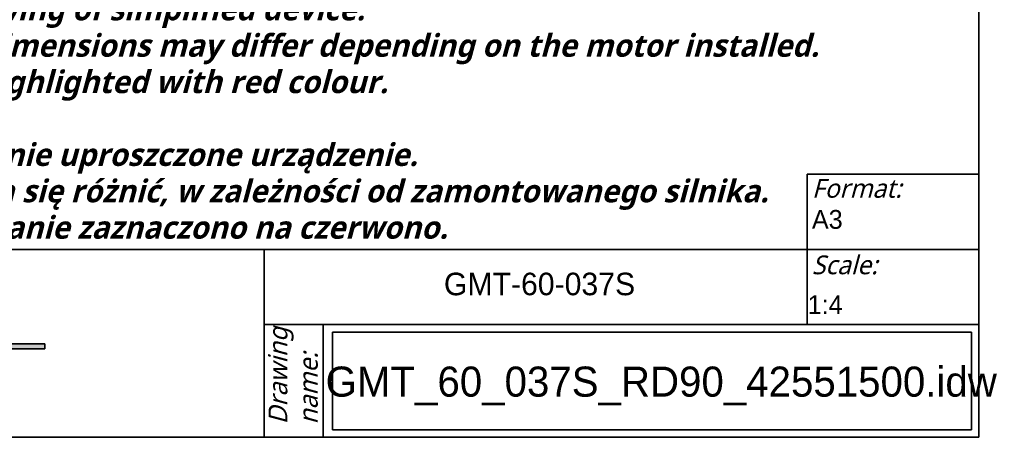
# Model space of a CAD drawing. Header units: millimetres. Extents: x 66 to 1674, y 20 to 1168.
# Tile 9 of 23: x 1150 to 1674, y 20 to 242. Entities that reach past the tile are written whole.
import ezdxf

# ---------------------------------------------------------------- set-up
doc = ezdxf.new("R2010")
doc.units = ezdxf.units.MM
doc.header["$LTSCALE"] = 4
for name, color, linetype, lineweight, true_color in [('Kreskowanie', 7, 'Continuous', 9, 0x1e1e47), ('Symbole(ISO)', 7, 'Continuous', 25, 0x262659), ('Szkic(ISO)', 7, 'Continuous', 35, 0x262659)]:
    doc.layers.add(name, color=color, linetype=linetype, lineweight=lineweight, true_color=true_color)
doc.styles.add('1_5', font='txt')
doc.styles.add('Aktualny-ISO', font='arial.ttf')
doc.styles.add('STANDARDDużyTekst', font='txt')
doc.styles.add('Styl tekstu107', font='txt')
doc.styles.add('Styl tekstu118', font='txt')
doc.styles.add('Styl tekstu93', font='txt')
doc.styles.add('STYLE1', font='romai___.ttf', dxfattribs={"width": 1.1})

# ---------------------------------------------------------------- blocks, each defined once
blk = doc.blocks.new('Ramki Ramka A3')
at = {"layer": 'Szkic(ISO)'}
for p, q in [((415, 292), (415, 5)), ((415, 5), (25, 5))]:
    blk.add_line(p, q, dxfattribs=at)
blk = doc.blocks.new('Tabelki rysunkowe Venture Industries Eng.')
at = {"layer": 'Kreskowanie', "true_color": 0x262659}
blk.add_hatch(color=179, dxfattribs=at).paths.add_polyline_path([(58.27, 28.29), (80.62, 28.29), (80.62, 28.93), (58.27, 28.93)])
at = {"layer": 'Szkic(ISO)'}
for p, q in [((204.78, 51.5), (181.97, 51.5)), ((181.97, 41.5), (181.97, 51.5)), ((204.78, 41.5), (204.78, 51.5)), ((109.77, 41.5), (24.78, 41.5)), ((109.77, 41.5), (109.77, 16.5)), ((109.77, 41.5), (204.78, 41.5)), ((181.97, 41.5), (181.97, 31.5)), ((204.78, 41.5), (204.78, 16.5)), ((109.77, 31.5), (204.78, 31.5)), ((117.62, 31.5), (117.62, 16.5)), ((118.87, 30.5), (203.78, 30.5)), ((118.87, 30.5), (118.87, 17.5)), ((203.78, 30.5), (203.78, 17.5)), ((58.27, 28.93), (80.62, 28.93)), ((80.62, 28.93), (80.62, 28.29)), ((58.27, 28.29), (80.62, 28.29)), ((203.78, 17.5), (118.87, 17.5)), ((204.78, 16.5), (24.78, 16.5))]:
    blk.add_line(p, q, dxfattribs=at)
at = {"layer": 'Symbole(ISO)', "color": 7, "char_height": 2.5, "width": 13.548, "attachment_point": 1, "style": 'Aktualny-ISO'}
for s, insert in [('\\fTrebuchet MS|b0|i1;\\H2.5000;Format:', (182.58, 50.87)), ('\\fTrebuchet MS|b0|i1;\\H2.5000;Scale:', (182.58, 40.69))]:
    blk.add_mtext(s, dxfattribs=dict(at, insert=insert))
at = {"layer": 'Symbole(ISO)', "color": 7, "insert": (110.36, 18.22), "char_height": 2.5, "width": 16.2038, "attachment_point": 1, "rotation": 90, "line_spacing_factor": 0.968047, "style": '1_5'}
blk.add_mtext('\\fTrebuchet MS|b0|i1;\\H2.5000;Drawing name:', dxfattribs=at)
at = {"layer": 'Symbole(ISO)', "color": 7, "insert": (57.9, 23.32), "char_height": 3.2982, "attachment_point": 7, "style": 'STYLE1'}
blk.add_mtext('\\fGaramond|b1|i1;\\W1.00;\\H3.2982;Industries', dxfattribs=at)
at = {"layer": 'Symbole(ISO)', "color": 7}
for tag, p, height, style in [('Rozmiar_arkusza_001', (182.58, 44.24), 2.5, 'Styl tekstu107'), ('Dodatkowy_Opis:_001', (133.67, 35.4), 3, 'Styl tekstu93'), ('Podziałka:_001', (182.01, 32.89), 2.5, 'Styl tekstu107'), ('NAZWA_PLIKU_001', (117.95, 21.91), 4, 'Styl tekstu118')]:
    blk.add_attdef(tag, p, '', height=height, dxfattribs=dict(at, style=style))

msp = doc.modelspace()

# ---------------------------------------------------------------- block references
at = {"xscale": 4, "yscale": 4, "zscale": 4}
msp.add_blockref('Ramki Ramka A3', (0, 0), dxfattribs=at)
msp.add_blockref('Tabelki rysunkowe Venture Industries Eng.', (840.902, -46.002), dxfattribs=at).add_auto_attribs({'NAZWA_PLIKU_001': 'GMT_60_037S_RD90_42551500.idw', 'Dodatkowy_Opis:_001': 'GMT-60-037S', 'Rozmiar_arkusza_001': 'A3', 'Podziałka:_001': '1:4'})

# ---------------------------------------------------------------- texts
at = {"layer": 'Symbole(ISO)', "color": 7, "insert": (939.391, 273.227), "char_height": 12, "width": 643.36517, "attachment_point": 1, "line_spacing_factor": 0.968047, "style": 'STANDARDDużyTekst'}
msp.add_mtext('{\\fTrebuchet MS|b1|i1;\\H12.0000;\\LAttention:\\P\\l\\fTrebuchet MS|b1|i1;\\H12.0000;This is only a concept drawing of simplified device.\\PPlease keep in mind the dimensions may differ depending on the motor installed. \\PFlexible dimensions are highlighted with red colour.\\P\\fTrebuchet MS|b1|i1;\\H12.0000;\\LUwaga:\\P\\l\\fTrebuchet MS|b1|i1;\\H12.0000;Rysunek przedstawia jedynie uproszczone urządzenie.\\PWymiary urządzenia mogą się różnić, w zależności od zamontowanego silnika.\\PWymiary mogące ulec zmianie zaznaczono na czerwono.}', dxfattribs=at)

doc.saveas('drawing.dxf')
